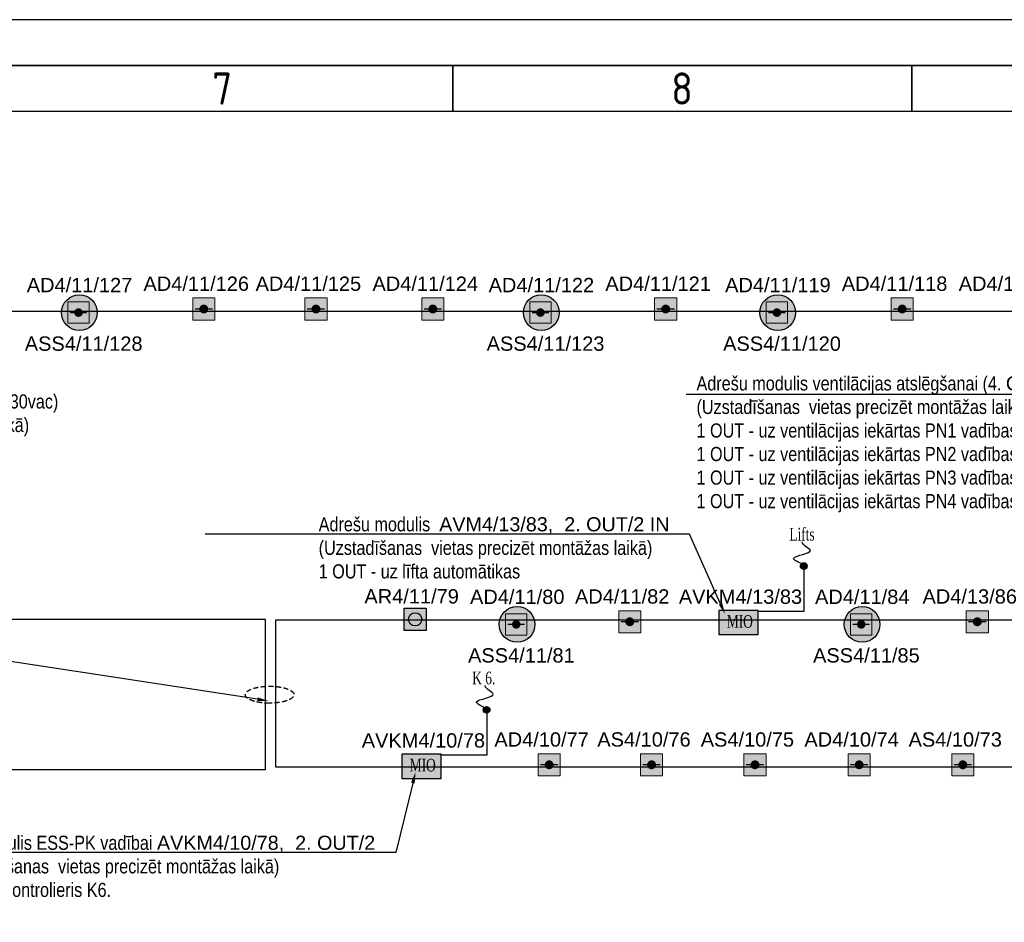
# Model space of a CAD drawing. Header units: millimetres. Extents: x -197461 to 862495, y -970068 to 63888.
# Tile 19 of 205: x -97473 to -82921, y -676351 to -663012. Entities that reach past the tile are written whole.
import ezdxf
from ezdxf import colors
from ezdxf.entities.mleader import LeaderData, LeaderLine
from ezdxf.math import Vec2, Vec3

# ---------------------------------------------------------------- set-up
doc = ezdxf.new("R2010")
doc.units = ezdxf.units.MM
doc.linetypes.add('Dashed', pattern=[112.5, 75, -37.5])
doc.layers.get('0').update_dxf_attribs({"linetype": 'CONTINUOUS'})
doc.layers.add('Rasējuma lapa', color=7, linetype='CONTINUOUS')
doc.layers.add('UAS', color=240, linetype='CONTINUOUS')
doc.layers.add('S-STRS', color=7, linetype='CONTINUOUS', lineweight=9)
doc.styles.add('ARIAL', font='arialbd.ttf')
doc.styles.add('ISO', font='iso')
doc.styles.add('Karlis_times', font='times.ttf', dxfattribs={"height": 2.2})

# ---------------------------------------------------------------- blocks, each defined once
blk = doc.blocks.new('A2_L')
at = {"layer": 'Rasējuma lapa'}
blk.add_line((0, 420), (-594, 420), dxfattribs=at)
at = {"layer": 'Rasējuma lapa', "lineweight": 35}
for p, q in [((-5, 415), (-579, 415)), ((-242, 410), (-242, 415)), ((-192, 410), (-192, 415))]:
    blk.add_line(p, q, dxfattribs=at)
at = {"layer": 'Rasējuma lapa', "lineweight": 30}
blk.add_line((-10, 410), (-574, 410), dxfattribs=at)
at = {"layer": 'Rasējuma lapa', "style": 'ISO'}
for s, p in [('7', (-268.23, 410.75)), ('8', (-218.23, 410.75))]:
    blk.add_text(s, height=3.5, dxfattribs=at).set_placement(p)
blk = doc.blocks.new('*U1293')
at = {"layer": 'Rasējuma lapa'}
blk.add_blockref('A2_L', (0, 0), dxfattribs=at)
blk = doc.blocks.new('AD-proj')
at = {"lineweight": 5}
blk.add_lwpolyline([(-250, -250), (250, -250), (250, 250), (-250, 250)], close=True, dxfattribs=at)
at = {"const_width": 30}
blk.add_lwpolyline([(-200, 0), (200, 0)], dxfattribs=at)
at = {"const_width": 100}
blk.add_lwpolyline([(-50, 0, 1), (50, 0, 1)], format="xyb", close=True, dxfattribs=at)
blk = doc.blocks.new('AP')
blk.add_hatch(color=256).paths.add_polyline_path([(150, 0, 1), (-150, 0, 1)])
for p, q in [((-250, 250), (250, 250)), ((-250, -250), (-250, 250)), ((250, 250), (250, -250)), ((250, -250), (-250, -250))]:
    blk.add_line(p, q)
blk.add_circle((0, 0), 150)

msp = doc.modelspace()

# ---------------------------------------------------------------- hatches: boundary and pattern name
at = {"layer": 'S-STRS', "true_color": 0xffffff}
h = msp.add_hatch(dxfattribs=at)
h.set_pattern_fill('ANGLE', scale=0.5625)
h.set_pattern_definition([(0, (4425169.581, 5335742.9028), (0, 3.9290625), [2.8575, -1.0715625]), (90, (4425169.581, 5335742.9028), (-3.9290625, 2e-16), [2.8575, -1.0715625])])
h.paths.add_polyline_path([(-87140.28016, -671743.20158), (-87140.21806, -672099.0219), (-86556.91927, -672099.0219), (-86556.98138, -671743.13948)])
h = msp.add_hatch(dxfattribs=at)
h.set_pattern_fill('ANGLE', scale=0.5625)
h.set_pattern_definition([(0, (4420483.6827, 5333618.3565), (0, 3.9290625), [2.8575, -1.0715625]), (90, (4420483.6827, 5333618.3565), (-3.9290625, 2e-16), [2.8575, -1.0715625])])
h.paths.add_polyline_path([(-91826.17837, -673867.7478), (-91826.11626, -674223.56812), (-91242.81747, -674223.56812), (-91242.87958, -673867.6857)])
at = {"layer": 'UAS', "lineweight": 50, "true_color": 0xc7c8ca}
h = msp.add_hatch(color=9, dxfattribs=at)
h.dxf.hatch_style = 1
h.paths.add_polyline_path([(-96571.87052, -667340.35188, -1), (-96634.95745, -667340.35188, -1)], flags=0)
h.paths.add_polyline_path([(-96761.13132, -667182.63454), (-96761.13132, -667498.06921), (-96445.69665, -667498.06921), (-96445.69665, -667182.63454)], flags=16)
h.paths.add_polyline_path([(-96326.83281, -667341.06905, 1), (-96854.88012, -667341.06905, 1)])
h.paths.add_polyline_path([(-96445.69665, -667498.06921), (-96761.13132, -667498.06921), (-96761.13132, -667182.63454), (-96445.69665, -667182.63454)], flags=16)
at = {"layer": 'UAS', "lineweight": 50, "true_color": 0xffffff}
h = msp.add_hatch(color=7, dxfattribs=at)
h.dxf.hatch_style = 1
h.paths.add_polyline_path([(-94784.79403, -667287.61417), (-94719.32309, -667287.61417, 1)], flags=16)
h.paths.add_polyline_path([(-94588.38121, -667451.29152), (-94588.38121, -667123.93682), (-94915.73591, -667123.93682), (-94915.73591, -667451.29152)])
h = msp.add_hatch(color=7, dxfattribs=at)
h.dxf.hatch_style = 1
h.paths.add_polyline_path([(-93127.45962, -667287.61417), (-93061.98868, -667287.61417, 1)], flags=16)
h.paths.add_polyline_path([(-92931.0468, -667451.29152), (-92931.0468, -667123.93682), (-93258.4015, -667123.93682), (-93258.4015, -667451.29152)])
h = msp.add_hatch(color=7, dxfattribs=at)
h.dxf.hatch_style = 1
h.paths.add_polyline_path([(-91400.08749, -667287.61417), (-91334.61655, -667287.61417, 1)], flags=16)
h.paths.add_polyline_path([(-91203.67467, -667451.29152), (-91203.67467, -667123.93682), (-91531.02936, -667123.93682), (-91531.02936, -667451.29152)])
at = {"layer": 'UAS', "lineweight": 50, "true_color": 0xc7c8ca}
h = msp.add_hatch(color=9, dxfattribs=at)
h.dxf.hatch_style = 1
h.paths.add_polyline_path([(-89745.80115, -667340.35188, -1), (-89808.88809, -667340.35188, -1)], flags=0)
h.paths.add_polyline_path([(-89935.06195, -667182.63454), (-89935.06195, -667498.06921), (-89619.62729, -667498.06921), (-89619.62729, -667182.63454)], flags=16)
h.paths.add_polyline_path([(-89500.76344, -667341.06905, 1), (-90028.81075, -667341.06905, 1)])
h.paths.add_polyline_path([(-89619.62729, -667498.06921), (-89935.06195, -667498.06921), (-89935.06195, -667182.63454), (-89619.62729, -667182.63454)], flags=16)
at = {"layer": 'UAS', "lineweight": 50, "true_color": 0xffffff}
h = msp.add_hatch(color=7, dxfattribs=at)
h.dxf.hatch_style = 1
h.paths.add_polyline_path([(-87958.72466, -667287.61417), (-87893.25372, -667287.61417, 1)], flags=16)
h.paths.add_polyline_path([(-87762.31184, -667451.29152), (-87762.31184, -667123.93682), (-88089.66654, -667123.93682), (-88089.66654, -667451.29152)])
at = {"layer": 'UAS', "lineweight": 50, "true_color": 0xc7c8ca}
h = msp.add_hatch(color=9, dxfattribs=at)
h.dxf.hatch_style = 1
h.paths.add_polyline_path([(-86250.54427, -667340.35188, -1), (-86313.6312, -667340.35188, -1)], flags=0)
h.paths.add_polyline_path([(-86439.80507, -667182.63454), (-86439.80507, -667498.06921), (-86124.3704, -667498.06921), (-86124.3704, -667182.63454)], flags=16)
h.paths.add_polyline_path([(-86005.50656, -667341.06905, 1), (-86533.55387, -667341.06905, 1)])
h.paths.add_polyline_path([(-86124.3704, -667498.06921), (-86439.80507, -667498.06921), (-86439.80507, -667182.63454), (-86124.3704, -667182.63454)], flags=16)
at = {"layer": 'UAS', "lineweight": 50, "true_color": 0xffffff}
h = msp.add_hatch(color=7, dxfattribs=at)
h.dxf.hatch_style = 1
h.paths.add_polyline_path([(-84463.46777, -667287.61417), (-84397.99684, -667287.61417, 1)], flags=16)
h.paths.add_polyline_path([(-84267.05496, -667451.29152), (-84267.05496, -667123.93682), (-84594.40965, -667123.93682), (-84594.40965, -667451.29152)])
at = {"layer": 'UAS'}
h = msp.add_hatch(color=1, dxfattribs=at)
h.dxf.hatch_style = 1
h.paths.add_polyline_path([(-85836.95968, -671086.01628, 1), (-85935.19085, -671086.01628, 1)])
at = {"layer": 'UAS', "lineweight": 50, "true_color": 0xffffff}
h = msp.add_hatch(color=7, dxfattribs=at)
h.dxf.hatch_style = 1
h.paths.add_polyline_path([(-91464.97928, -672036.89904), (-91464.97928, -671709.54435), (-91792.33397, -671709.54435), (-91792.33397, -672036.89904)])
h.paths.add_polyline_path([(-91726.86303, -671873.2217, -1), (-91530.45022, -671873.2217, -1)], flags=16)
h = msp.add_hatch(color=7, dxfattribs=at)
h.dxf.hatch_style = 1
h.paths.add_polyline_path([(-90102.55773, -671947.66611, -1), (-90165.64466, -671947.66611, -1)], flags=0)
h.paths.add_polyline_path([(-90291.81853, -671789.94878), (-90291.81853, -672105.38345), (-89976.38386, -672105.38345), (-89976.38386, -671789.94878)], flags=16)
h.paths.add_polyline_path([(-89857.52002, -671948.38329, 1), (-90385.56733, -671948.38329, 1)])
h.paths.add_polyline_path([(-89976.38386, -672105.38345), (-90291.81853, -672105.38345), (-90291.81853, -671789.94878), (-89976.38386, -671789.94878)], flags=16)
h = msp.add_hatch(color=7, dxfattribs=at)
h.dxf.hatch_style = 1
h.paths.add_polyline_path([(-85003.67635, -671947.66611, -1), (-85066.76328, -671947.66611, -1)], flags=0)
h.paths.add_polyline_path([(-85192.93715, -671789.94878), (-85192.93715, -672105.38345), (-84877.50248, -672105.38345), (-84877.50248, -671789.94878)], flags=16)
h.paths.add_polyline_path([(-84758.63864, -671948.38329, 1), (-85286.68595, -671948.38329, 1)])
h.paths.add_polyline_path([(-84877.50248, -672105.38345), (-85192.93715, -672105.38345), (-85192.93715, -671789.94878), (-84877.50248, -671789.94878)], flags=16)
h = msp.add_hatch(color=7, dxfattribs=at)
h.dxf.hatch_style = 1
h.paths.add_polyline_path([(-88489.6855, -671909.61556), (-88424.21456, -671909.61556, 1)], flags=16)
h.paths.add_polyline_path([(-88293.27268, -672073.29291), (-88293.27268, -671745.93821), (-88620.62738, -671745.93821), (-88620.62738, -672073.29291)])
h = msp.add_hatch(color=7, dxfattribs=at)
h.dxf.hatch_style = 1
h.paths.add_polyline_path([(-83353.1151, -671909.61556), (-83287.64416, -671909.61556, 1)], flags=16)
h.paths.add_polyline_path([(-83156.70229, -672073.29291), (-83156.70229, -671745.93821), (-83484.05698, -671745.93821), (-83484.05698, -672073.29291)])
at = {"layer": 'UAS'}
h = msp.add_hatch(color=1, dxfattribs=at)
h.dxf.hatch_style = 1
h.paths.add_polyline_path([(-90522.85788, -673210.5625, 1), (-90621.08905, -673210.5625, 1)])
at = {"layer": 'UAS', "lineweight": 50, "true_color": 0xffffff}
h = msp.add_hatch(color=7, dxfattribs=at)
h.dxf.hatch_style = 1
h.paths.add_polyline_path([(-89680.63373, -674023.17423), (-89615.16279, -674023.17423, 1)], flags=16)
h.paths.add_polyline_path([(-89484.22091, -674186.85158), (-89484.22091, -673859.49688), (-89811.57561, -673859.49688), (-89811.57561, -674186.85158)])
h = msp.add_hatch(color=7, dxfattribs=at)
h.dxf.hatch_style = 1
h.paths.add_polyline_path([(-88167.67156, -674023.17423), (-88102.20062, -674023.17423, 1)], flags=16)
h.paths.add_polyline_path([(-87971.25874, -674186.85158), (-87971.25874, -673859.49688), (-88298.61344, -673859.49688), (-88298.61344, -674186.85158)])
h = msp.add_hatch(color=7, dxfattribs=at)
h.dxf.hatch_style = 1
h.paths.add_polyline_path([(-86639.30232, -674023.17423), (-86573.83138, -674023.17423, 1)], flags=16)
h.paths.add_polyline_path([(-86442.8895, -674186.85158), (-86442.8895, -673859.49688), (-86770.2442, -673859.49688), (-86770.2442, -674186.85158)])
h = msp.add_hatch(color=7, dxfattribs=at)
h.dxf.hatch_style = 1
h.paths.add_polyline_path([(-85099.20898, -674023.17423), (-85033.73804, -674023.17423, 1)], flags=16)
h.paths.add_polyline_path([(-84902.79616, -674186.85158), (-84902.79616, -673859.49688), (-85230.15086, -673859.49688), (-85230.15086, -674186.85158)])
h = msp.add_hatch(color=7, dxfattribs=at)
h.dxf.hatch_style = 1
h.paths.add_polyline_path([(-83567.46369, -674023.17423), (-83501.99275, -674023.17423, 1)], flags=16)
h.paths.add_polyline_path([(-83371.05087, -674186.85158), (-83371.05087, -673859.49688), (-83698.40557, -673859.49688), (-83698.40557, -674186.85158)])

# ---------------------------------------------------------------- linework, layer by layer
at = {"layer": 'UAS', "color": 1}
msp.add_lwpolyline([(-132744.161, -700236.98476), (-131436.46277, -700236.98476), (-131436.46277, -676824.11101), (-60564.66943, -676824.11101), (-60564.66943, -674060.59034), (-93687.97077, -674060.59034), (-93687.97077, -671879.85465), (-59843.29928, -671879.85465), (-59843.29928, -667323.16657), (-113851.28534, -667323.16657), (-113851.28534, -671872.34418), (-93846.6452, -671872.34418), (-93846.6452, -674099.56136), (-131680.02955, -674099.56136), (-131680.02955, -699971.28088), (-132767.24092, -699971.28088)], dxfattribs=at)
at = {"layer": 'UAS', "color": 1, "lineweight": 30}
for centre in [(-96590.85647, -667341.06905), (-89764.7871, -667341.06905), (-86269.53021, -667341.06905), (-90121.54368, -671948.38329), (-85022.66229, -671948.38329)]:
    msp.add_circle(centre, 264.02365, dxfattribs=at)
at = {"layer": 'UAS', "color": 1}
for centre in [(-85886.07527, -671086.01628), (-90571.97347, -673210.5625)]:
    msp.add_circle(centre, 49.11558, dxfattribs=at)
at = {"layer": 'UAS', "color": 7, "linetype": 'Dashed'}
msp.add_ellipse((-93779.79937, -672987.42705), major_axis=(358.83376, 0), ratio=0.3488372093, start_param=-1.5707963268, end_param=4.7123889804, dxfattribs=at)
at = {"layer": 'UAS', "color": 1}
for points in [[(-85882.35365, -671066.34034), (-86033.98285, -670968.05705), (-85788.1082, -670855.4304), (-85906.95175, -670728.47645), (-85906.95175, -670726.43658)], [(-90568.25185, -673190.88656), (-90719.88105, -673092.60327), (-90474.0064, -672979.97662), (-90592.84995, -672853.02267), (-90592.84995, -672850.9828)]]:
    msp.add_spline(points, degree=3, dxfattribs=at)

# ---------------------------------------------------------------- block references
at = {"layer": 'Rasējuma lapa', "xscale": 135.6730224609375, "yscale": 135.6730224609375, "zscale": 135.6730224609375}
msp.add_blockref('*U1293', (-58237.88142, -719994.26891), dxfattribs=at)
at = {"layer": 'UAS'}
for p, xscale, yscale, zscale in [((-96603.41399, -667340.35188), 0.6308693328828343, 0.6308693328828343, 0.6308693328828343), ((-94752.05856, -667287.61417), 0.6547093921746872, 0.6547093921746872, 0.6547093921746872), ((-93094.72415, -667287.61417), 0.6547093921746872, 0.6547093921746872, 0.6547093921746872), ((-91367.35202, -667287.61417), 0.6547093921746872, 0.6547093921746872, 0.6547093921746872), ((-89777.34462, -667340.35188), 0.6308693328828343, 0.6308693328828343, 0.6308693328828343), ((-87925.98919, -667287.61417), 0.6547093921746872, 0.6547093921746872, 0.6547093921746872), ((-86282.08773, -667340.35188), 0.6308693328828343, 0.6308693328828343, 0.6308693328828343), ((-84430.7323, -667287.61417), 0.6547093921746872, 0.6547093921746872, 0.6547093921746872), ((-90134.1012, -671947.66611), 0.6308693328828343, 0.6308693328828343, 0.6308693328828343), ((-88456.95003, -671909.61556), 0.6547093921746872, 0.6547093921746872, 0.6547093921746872), ((-85035.21981, -671947.66611), 0.6308693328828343, 0.6308693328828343, 0.6308693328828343), ((-83320.37963, -671909.61556), 0.6547093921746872, 0.6547093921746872, 0.6547093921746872), ((-89647.89826, -674023.17423), 0.6547093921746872, 0.6547093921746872, 0.6547093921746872), ((-88134.93609, -674023.17423), 0.6547093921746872, 0.6547093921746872, 0.6547093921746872), ((-86606.56685, -674023.17423), 0.6547093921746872, 0.6547093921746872, 0.6547093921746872), ((-85066.47351, -674023.17423), 0.6547093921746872, 0.6547093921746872, 0.6547093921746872), ((-83534.72822, -674023.17423), 0.6547093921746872, 0.6547093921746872, 0.6547093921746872)]:
    msp.add_blockref('AD-proj', p, dxfattribs=dict(at, xscale=xscale, yscale=yscale, zscale=zscale))
at = {"layer": 'UAS', "color": 97, "xscale": 0.6547093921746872, "yscale": 0.6547093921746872, "zscale": 0.6547093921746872}
msp.add_blockref('AP', (-91628.65663, -671873.2217), dxfattribs=at)

# ---------------------------------------------------------------- texts
at = {"layer": 'UAS', "color": 5, "style": 'Karlis_times', "width": 0.7}
for s, p in [('Lifts', (-86098.23525, -670708.86609)), ('K 6.', (-90784.13345, -672833.41231))]:
    msp.add_text(s, height=186.805669, dxfattribs=at).set_placement(p)
at = {"layer": 'UAS', "color": 1, "style": 'Karlis_times', "width": 0.7}
for p in [(-87022.41347, -671996.80853), (-91708.31167, -674121.35475)]:
    msp.add_text('MIO', height=186.805669, dxfattribs=at).set_placement(p)

# ---------------------------------------------------------------- leaders
at = {"layer": 'UAS', "color": 18, "true_color": 0x000000}
ml = msp.add_multileader_mtext('Standard', dxfattribs=at)
ml.set_content('\\A1;{\\fArial Narrow|b0|i0|c186|p34;\\C256;\\c0;Stāvvads uz/no 3. stāva\\P1 kab. JE-E FE180/E30 1x2x1.0+0,8 \\PCilpa Nr. 4 no 3. stāvā, \\P1 kab. JE-E FE180/E30 1x2x1.0+0,8 \\PCilpa Nr.4. uz UATS panelis }', color=(41, 19, 236))
ml.set_leader_properties()
ml.build(insert=Vec2(0, 0))
ml.multileader.update_dxf_attribs({"text_right_attachment_type": 6, "dogleg_length": 0.36, "arrow_head_size": 166.99834})
ctx = ml.context
ctx.base_point, ctx.char_height, ctx.arrow_head_size, ctx.landing_gap_size, ctx.plane_origin = Vec3(-102819.51059, -672215.35588), 208.7479219, 166.99834, 83.49917, Vec3(-105988.53061, -710264.33586)
ctx.right_attachment = 6
notes = []
notes.append((ctx, [(1, (1, 1, 0), (-98577.3411, -672348.70679), (-1, 0), 235.97506, [(0, [(-93792.26007, -673080.33439)], 0, [])])]))
ctx.mtext.insert, ctx.mtext.width, ctx.mtext.flow_direction = Vec3(-102736.01142, -672082.00498), 4031.2189715, 5
ml = msp.add_multileader_mtext('Standard', dxfattribs=at)
ml.set_content('\\A1;{\\fArial Narrow|b0|i0|c0|p34;\\C256;\\c0;Adre\\fArial Narrow|b0|i0|c186|p34;šu modulis ESS-PK vadībai \\fArial|b0|i0|c186|p34;\\C1;AV\\fArial|b0|i0|c0|p34;K\\fArial|b0|i0|c186|p34;M\\fArial|b0|i0|c0|p34;4\\fArial|b0|i0|c186|p34;/\\fArial|b0|i0|c0|p34;10\\fArial|b0|i0|c186|p34;/\\fArial|b0|i0|c0|p34;78\\fArial|b0|i0|c186|p34;,  \\C256;\\c0;2. OUT/2 IN \\fArial Narrow|b0|i0|c186|p34;(Uzstadīšanas  vietas precizēt montāžas laikā)\\fArial|b0|i0|c186|p34;\\C1;\\P\\pxql;\\fArial Narrow|b0|i0|c186|p34;\\C256;\\c0;1 OUT - uz kontrolieris \\C5;K\\fArial Narrow|b0|i0|c0|p34;6\\fArial Narrow|b0|i0|c186|p34;.}', color=(41, 19, 236))
ml.set_leader_properties()
ml.build(insert=Vec2(0, 0))
ml.multileader.update_dxf_attribs({"text_right_attachment_type": 6, "dogleg_length": 0.36, "arrow_head_size": 166.99834})
ctx = ml.context
ctx.base_point, ctx.char_height, ctx.arrow_head_size, ctx.landing_gap_size, ctx.plane_origin = Vec3(-99023.59776, -675177.25451), 208.74792195, 166.99834, 83.49917, Vec3(-93101.32852, -687536.35317)
ctx.right_attachment = 6
notes.append((ctx, [(1, (1, 1, 0), (-91914.63297, -675321.59815), (-1, 0), 235.97506, [(0, [(-91622.92216, -674130.91791)], 0, [])])]))
ctx.mtext.insert, ctx.mtext.width, ctx.mtext.defined_height, ctx.mtext.flow_direction = Vec3(-98940.09859, -675071.10064), 7025.2352803, 928.09015, 5
for ctx, leaders in notes:
    for number, flags, end, landing, length, lines in leaders:
        leader = LeaderData()
        leader.index, (leader.has_last_leader_line, leader.has_dogleg_vector, leader.attachment_direction) = number, flags
        leader.last_leader_point, leader.dogleg_vector, leader.dogleg_length = Vec3(end), Vec3(landing), length
        for number, points, colour, breaks in lines:
            line = LeaderLine()
            line.index, line.vertices, line.color, line.breaks = number, Vec3.list(points), colors.encode_raw_color(colour), breaks
            leader.lines.append(line)
        ctx.leaders.append(leader)

# ---------------------------------------------------------------- next in the draw order: texts
at = {"layer": 'UAS', "color": 251, "linetype": 'Continuous', "lineweight": 20, "true_color": 0x636466, "char_height": 211.43847656, "attachment_point": 5, "style": 'ARIAL', "bg_fill": 3, "box_fill_scale": 1.1, "bg_fill_color": 256, "bg_fill_transparency": 0}
for s, insert, width in [('\\A1;{\\fArial|b0|i0|c186|p34;\\C1;AD\\fArial|b0|i0|c0|p34;4\\fArial|b0|i0|c186|p34;/\\fArial|b0|i0|c0|p34;11\\fArial|b0|i0|c186|p34;/\\fArial|b0|i0|c0|p34;127}', (-96589.00947, -666935.01842), 1384.0133841), ('\\A1;{\\fArial|b0|i0|c186|p34;\\C1;AD\\fArial|b0|i0|c0|p34;4\\fArial|b0|i0|c186|p34;/\\fArial|b0|i0|c0|p34;11\\fArial|b0|i0|c186|p34;/\\fArial|b0|i0|c0|p34;126}', (-94863.92702, -666914.95662), 1215.9875825), ('\\A1;{\\fArial|b0|i0|c186|p34;\\C1;AD\\fArial|b0|i0|c0|p34;4\\fArial|b0|i0|c186|p34;/\\fArial|b0|i0|c0|p34;11\\fArial|b0|i0|c186|p34;/\\fArial|b0|i0|c0|p34;125}', (-93206.59262, -666914.95662), 1215.9875825), ('\\A1;{\\fArial|b0|i0|c186|p34;\\C1;AD\\fArial|b0|i0|c0|p34;4\\fArial|b0|i0|c186|p34;/\\fArial|b0|i0|c0|p34;11\\fArial|b0|i0|c186|p34;/\\fArial|b0|i0|c0|p34;124}', (-91479.22048, -666914.95662), 1215.9875825), ('\\A1;{\\fArial|b0|i0|c186|p34;\\C1;AD\\fArial|b0|i0|c0|p34;4\\fArial|b0|i0|c186|p34;/\\fArial|b0|i0|c0|p34;11\\fArial|b0|i0|c186|p34;/\\fArial|b0|i0|c0|p34;122}', (-89762.9401, -666935.01842), 1384.0133841), ('\\A1;{\\fArial|b0|i0|c186|p34;\\C1;AD\\fArial|b0|i0|c0|p34;4\\fArial|b0|i0|c186|p34;/\\fArial|b0|i0|c0|p34;11\\fArial|b0|i0|c186|p34;/\\fArial|b0|i0|c0|p34;121}', (-88037.85766, -666914.95662), 1215.9875825), ('\\A1;{\\fArial|b0|i0|c186|p34;\\C1;AD\\fArial|b0|i0|c0|p34;4\\fArial|b0|i0|c186|p34;/\\fArial|b0|i0|c0|p34;11\\fArial|b0|i0|c186|p34;/\\fArial|b0|i0|c0|p34;119}', (-86267.68322, -666935.01842), 1384.0133841), ('\\A1;{\\fArial|b0|i0|c186|p34;\\C1;AD\\fArial|b0|i0|c0|p34;4\\fArial|b0|i0|c186|p34;/\\fArial|b0|i0|c0|p34;11\\fArial|b0|i0|c186|p34;/\\fArial|b0|i0|c0|p34;118}', (-84542.60077, -666914.95662), 1215.9875825), ('\\A1;{\\fArial|b0|i0|c186|p34;\\C1;AD\\fArial|b0|i0|c0|p34;4\\fArial|b0|i0|c186|p34;/\\fArial|b0|i0|c0|p34;11\\fArial|b0|i0|c186|p34;/\\fArial|b0|i0|c0|p34;117}', (-82815.22864, -666914.95662), 1215.9875825), ('\\A1;{\\fArial|b0|i0|c186|p34;\\C1;ASS\\fArial|b0|i0|c0|p34;4\\fArial|b0|i0|c186|p34;/\\fArial|b0|i0|c0|p34;11\\fArial|b0|i0|c186|p34;/\\fArial|b0|i0|c0|p34;128}', (-96527.71317, -667800.41738), 1193.7764465), ('\\A1;{\\fArial|b0|i0|c186|p34;\\C1;ASS\\fArial|b0|i0|c0|p34;4\\fArial|b0|i0|c186|p34;/\\fArial|b0|i0|c0|p34;11\\fArial|b0|i0|c186|p34;/\\fArial|b0|i0|c0|p34;123}', (-89701.64381, -667800.41738), 1193.7764465), ('\\A1;{\\fArial|b0|i0|c186|p34;\\C1;ASS\\fArial|b0|i0|c0|p34;4\\fArial|b0|i0|c186|p34;/\\fArial|b0|i0|c0|p34;11\\fArial|b0|i0|c186|p34;/\\fArial|b0|i0|c0|p34;120}', (-86206.38692, -667800.41738), 1193.7764465), ('\\A1;{\\fArial|b0|i0|c186|p34;\\C1;AD\\fArial|b0|i0|c0|p34;4\\fArial|b0|i0|c186|p34;/\\fArial|b0|i0|c0|p34;11\\fArial|b0|i0|c186|p34;/\\fArial|b0|i0|c0|p34;80}', (-90119.69668, -671542.33266), 1384.0133841), ('\\A1;{\\fArial|b0|i0|c186|p34;\\C1;AD\\fArial|b0|i0|c0|p34;4\\fArial|b0|i0|c186|p34;/\\fArial|b0|i0|c0|p34;11\\fArial|b0|i0|c186|p34;/\\fArial|b0|i0|c0|p34;82}', (-88568.81849, -671536.95801), 1215.9875825), ('\\A1;{\\fArial|b0|i0|c186|p34;\\C1;AD\\fArial|b0|i0|c0|p34;4\\fArial|b0|i0|c186|p34;/\\fArial|b0|i0|c0|p34;11\\fArial|b0|i0|c186|p34;/\\fArial|b0|i0|c0|p34;84}', (-85020.8153, -671542.33266), 1384.0133841), ('\\A1;{\\fArial|b0|i0|c186|p34;\\C1;AD\\fArial|b0|i0|c0|p34;4\\fArial|b0|i0|c186|p34;/\\fArial|b0|i0|c0|p34;13\\fArial|b0|i0|c186|p34;/\\fArial|b0|i0|c0|p34;86}', (-83432.2481, -671536.95801), 1215.9875825), ('\\A1;{\\fArial|b0|i0|c186|p34;\\C1;ASS\\fArial|b0|i0|c0|p34;4\\fArial|b0|i0|c186|p34;/\\fArial|b0|i0|c0|p34;11\\fArial|b0|i0|c186|p34;/\\fArial|b0|i0|c0|p34;81}', (-90058.40038, -672407.73162), 1193.7764465), ('\\A1;{\\fArial|b0|i0|c186|p34;\\C1;ASS\\fArial|b0|i0|c0|p34;4\\fArial|b0|i0|c186|p34;/\\fArial|b0|i0|c0|p34;11\\fArial|b0|i0|c186|p34;/\\fArial|b0|i0|c0|p34;85}', (-84959.519, -672407.73162), 1193.7764465), ('\\A1;{\\fArial|b0|i0|c186|p34;\\C1;AD\\fArial|b0|i0|c0|p34;4\\fArial|b0|i0|c186|p34;/\\fArial|b0|i0|c0|p34;10\\fArial|b0|i0|c186|p34;/\\fArial|b0|i0|c0|p34;77}', (-89759.76672, -673650.51668), 1215.9875825), ('\\A1;{\\fArial|b0|i0|c186|p34;\\C1;A\\fArial|b0|i0|c0|p34;S4\\fArial|b0|i0|c186|p34;/\\fArial|b0|i0|c0|p34;10\\fArial|b0|i0|c186|p34;/\\fArial|b0|i0|c0|p34;76}', (-88246.80456, -673650.51668), 1215.9875825), ('\\A1;{\\fArial|b0|i0|c186|p34;\\C1;A\\fArial|b0|i0|c0|p34;S4\\fArial|b0|i0|c186|p34;/\\fArial|b0|i0|c0|p34;10\\fArial|b0|i0|c186|p34;/\\fArial|b0|i0|c0|p34;75}', (-86718.43532, -673650.51668), 1215.9875825), ('\\A1;{\\fArial|b0|i0|c186|p34;\\C1;AD\\fArial|b0|i0|c0|p34;4\\fArial|b0|i0|c186|p34;/\\fArial|b0|i0|c0|p34;10\\fArial|b0|i0|c186|p34;/\\fArial|b0|i0|c0|p34;74}', (-85178.34197, -673650.51668), 1215.9875825), ('\\A1;{\\fArial|b0|i0|c186|p34;\\C1;A\\fArial|b0|i0|c0|p34;S4\\fArial|b0|i0|c186|p34;/\\fArial|b0|i0|c0|p34;10\\fArial|b0|i0|c186|p34;/\\fArial|b0|i0|c0|p34;73}', (-83646.59668, -673650.51668), 1215.9875825)]:
    msp.add_mtext(s, dxfattribs=dict(at, insert=insert, width=width))
for s, insert in [('\\A1;{\\fArial|b0|i0|c186|p34;\\C1;AR\\fArial|b0|i0|c0|p34;4\\fArial|b0|i0|c186|p34;/\\fArial|b0|i0|c0|p34;11\\fArial|b0|i0|c186|p34;/\\fArial|b0|i0|c0|p34;79}', (-91680.57775, -671534.75647)), ('\\A1;{\\fArial|b0|i0|c186|p34;\\C1;AVKM\\fArial|b0|i0|c0|p34;4\\fArial|b0|i0|c186|p34;/\\fArial|b0|i0|c0|p34;13\\fArial|b0|i0|c186|p34;/\\fArial|b0|i0|c0|p34;83}', (-86820.75819, -671540.12505)), ('\\A1;{\\fArial|b0|i0|c186|p34;\\C1;AVKM\\fArial|b0|i0|c0|p34;4\\fArial|b0|i0|c186|p34;/\\fArial|b0|i0|c0|p34;10\\fArial|b0|i0|c186|p34;/\\fArial|b0|i0|c0|p34;78}', (-91506.65639, -673664.67127))]:
    msp.add_mtext(s, dxfattribs=dict(at, insert=insert))

# ---------------------------------------------------------------- next in the draw order: linework, layer by layer
at = {"layer": 'UAS', "color": 5}
for points in [[(-85885.42502, -671139.38187), (-85885.42502, -671755.58955), (-86562.36149, -671755.58955)], [(-90571.32322, -673263.92809), (-90571.32322, -673880.13577), (-91248.25969, -673880.13577)]]:
    msp.add_lwpolyline(points, dxfattribs=at)
at = {"layer": 'UAS', "color": 1, "ltscale": 0.2}
for points in [[(-86556.98138, -671743.13948), (-87140.28016, -671743.20158), (-87140.21806, -672099.0219), (-86556.91927, -672099.0219)], [(-91242.87958, -673867.6857), (-91826.17837, -673867.7478), (-91826.11626, -674223.56812), (-91242.81747, -674223.56812)]]:
    msp.add_lwpolyline(points, close=True, dxfattribs=at)

# ---------------------------------------------------------------- next in the draw order: leaders
at = {"layer": 'UAS', "color": 18, "true_color": 0x000000}
ml = msp.add_multileader_mtext('Standard', dxfattribs=at)
ml.set_content('\\A1;{\\fArial|b0|i0|c186|p34;\\C1;AVM\\fArial|b0|i0|c0|p34;4\\fArial|b0|i0|c186|p34;/\\fArial|b0|i0|c0|p34;11\\fArial|b0|i0|c186|p34;/\\fArial|b0|i0|c0|p34;132\\fArial|b0|i0|c186|p34; \\C7;1. OUT (230vac, NC)\\fArial|b0|i0|c0|p34;\\P\\fArial Narrow|b0|i0|c0|p34;\\C256;\\c0;Adre\\fArial Narrow|b0|i0|c186|p34;šu modulis ventilācijas atslēgšanai EL skapī\\fArial Narrow|b0|i0|c0|p34;\\P\\fArial Narrow|b0|i0|c186|p34;JE-E FE180/E30 1x2x0,8+0,8 \\fArial Narrow|b0|i0|c0|p34; uz relejs 4xNO/NC (230vzc/230vac)\\fArial Narrow|b0|i0|c186|p34;\\P\\fArial Narrow|b0|i0|c0|p34;(\\fArial Narrow|b0|i0|c186|p34;Uzstadīšanas un pieslēgšanas vietas precizēt montāžas laikā)}', color=(41, 19, 236))
ml.set_leader_properties()
ml.build(insert=Vec2(0, 0))
ml.multileader.update_dxf_attribs({"text_right_attachment_type": 6, "dogleg_length": 0.36, "arrow_head_size": 166.99834})
ctx = ml.context
ctx.base_point, ctx.char_height, ctx.arrow_head_size, ctx.landing_gap_size, ctx.plane_origin = Vec3(-104076.74367, -667987.97244), 208.74792195, 166.99834, 83.49917, Vec3(-99211.41623, -695730.87493)
ctx.right_attachment = 6
notes = []
notes.append((ctx, [(0, (1, 1, 0), (-104312.71873, -667987.97244), (1, 0), 235.97506, [(0, [(-104165.94582, -667313.73675)], 0, [])])]))
ctx.mtext.insert, ctx.mtext.width, ctx.mtext.flow_direction = Vec3(-103993.24451, -667852.91282), 7158.7904369, 5
ml = msp.add_multileader_mtext('Standard', dxfattribs=at)
ml.set_content('\\A1;{\\fArial Narrow|b0|i0|c0|p34;\\C256;\\c0;Adre\\fArial Narrow|b0|i0|c186|p34;šu modulis ventilācijas atslēgšanai (4. \\fArial|b0|i0|c186|p34;OUT) \\C1;AVM4/11/91,                                              \\fArial Narrow|b0|i0|c186|p34;\\C256;\\c0;(Uzstadīšanas  vietas precizēt montāžas laikā)\\fArial|b0|i0|c186|p34;\\C1;\\P\\pxql;\\fArial Narrow|b0|i0|c186|p34;\\C256;\\c0;1 OUT - uz ventilācijas iekārtas PN1 vadības skāpis. (Kontaktu tīps un pieslēguma vietas precizēt montāžas laikā)\\P1 OUT - uz ventilācijas iekārtas PN2 vadības skāpis. (Kontaktu tīps un pieslēguma vietas precizēt montāžas laikā)\\P1 OUT - uz ventilācijas iekārtas PN3 vadības skāpis. (Kontaktu tīps un pieslēguma vietas precizēt montāžas laikā)\\P1 OUT - uz ventilācijas iekārtas PN4 vadības skāpis. (Kontaktu tīps un pieslēguma vietas precizēt montāžas laikā)}', color=(41, 19, 236))
ml.set_leader_properties()
ml.build(insert=Vec2(0, 0))
ml.multileader.update_dxf_attribs({"text_right_attachment_type": 6, "dogleg_length": 0.36, "arrow_head_size": 166.99834})
ctx = ml.context
ctx.base_point, ctx.char_height, ctx.arrow_head_size, ctx.landing_gap_size, ctx.plane_origin = Vec3(-87553.67525, -668417.11488), 208.74792195, 166.99834, 83.49917, Vec3(-81457.46326, -694244.72055)
ctx.right_attachment = 6
notes.append((ctx, [(1, (1, 1, 0), (-75133.74185, -668552.1745), (-1, 0), 235.97506, [(0, [(-76191.5528, -671837.90726)], 0, [])])]))
ctx.mtext.insert, ctx.mtext.width, ctx.mtext.flow_direction = Vec3(-87470.17609, -668282.05525), 12048.4461527, 5
ml = msp.add_multileader_mtext('Standard', dxfattribs=at)
ml.set_content('\\A1;{\\fArial Narrow|b0|i0|c0|p34;\\C256;\\c0;Adre\\fArial Narrow|b0|i0|c186|p34;šu modulis  \\fArial|b0|i0|c186|p34;\\C1;AVM4/13/83,  \\C256;\\c0;2. OUT/2 IN    \\fArial Narrow|b0|i0|c186|p34;(Uzstadīšanas  vietas precizēt montāžas laikā)\\fArial|b0|i0|c186|p34;\\C1;\\P\\pxql;\\fArial Narrow|b0|i0|c186|p34;\\C256;\\c0;1 OUT - uz līfta automātikas }', color=(41, 19, 236))
ml.set_leader_properties()
ml.build(insert=Vec2(0, 0))
ml.multileader.update_dxf_attribs({"text_right_attachment_type": 6, "dogleg_length": 0.36, "arrow_head_size": 166.99834})
ctx = ml.context
ctx.base_point, ctx.char_height, ctx.arrow_head_size, ctx.landing_gap_size, ctx.plane_origin = Vec3(-93137.80132, -670470.32993), 208.74792195, 166.99834, 83.49917, Vec3(-92870.6158, -699334.65835)
ctx.right_attachment = 6
notes.append((ctx, [(1, (1, 1, 0), (-87573.94137, -670614.67357), (-1, 0), 235.97506, [(0, [(-87047.89115, -671797.48978)], 0, [])])]))
ctx.mtext.insert, ctx.mtext.width, ctx.mtext.flow_direction = Vec3(-93054.30215, -670364.17606), 6772.0652098, 5
for ctx, leaders in notes:
    for number, flags, end, landing, length, lines in leaders:
        leader = LeaderData()
        leader.index, (leader.has_last_leader_line, leader.has_dogleg_vector, leader.attachment_direction) = number, flags
        leader.last_leader_point, leader.dogleg_vector, leader.dogleg_length = Vec3(end), Vec3(landing), length
        for number, points, colour, breaks in lines:
            line = LeaderLine()
            line.index, line.vertices, line.color, line.breaks = number, Vec3.list(points), colors.encode_raw_color(colour), breaks
            leader.lines.append(line)
        ctx.leaders.append(leader)

doc.saveas('drawing.dxf')
